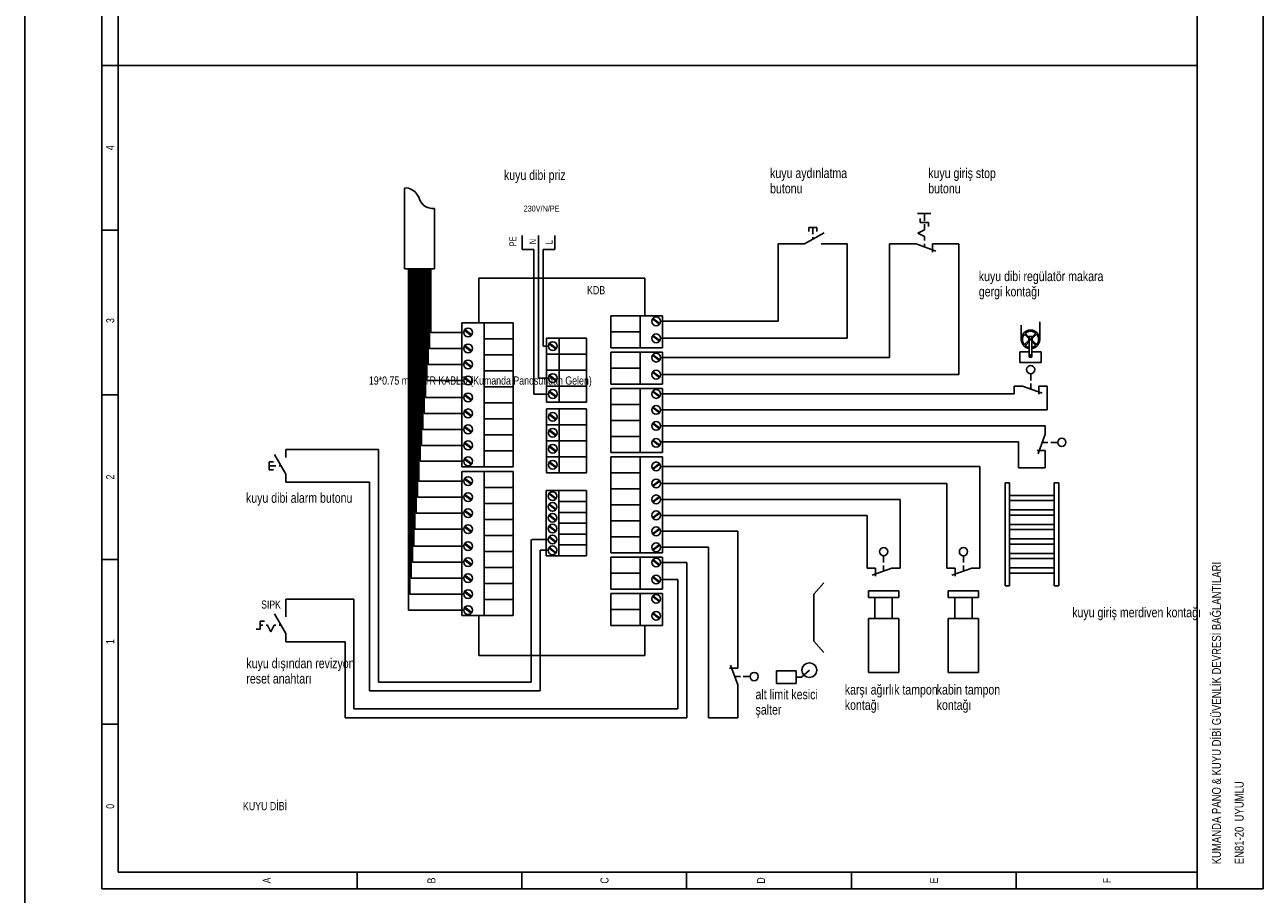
# Model space of a CAD drawing. Header units: centimetres. Extents: x 0 to 12476, y -30 to 2970.
# Tile 22 of 26: x 10361 to 11072, y 1971 to 2471. Entities that reach past the tile are written whole.
import ezdxf
from ezdxf.enums import TextEntityAlignment as Align

# ---------------------------------------------------------------- set-up
doc = ezdxf.new("R2010")
doc.units = ezdxf.units.CM
for name, color, linetype in [('ASN-CERCEVE', 7, 'Continuous'), ('ASN-ELEKTRIK', 3, 'Continuous'), ('ASN-ELEKTRIK-YAZI', 4, 'Continuous')]:
    doc.layers.add(name, color=color, linetype=linetype)

msp = doc.modelspace()

# ---------------------------------------------------------------- linework, layer by layer
at = {"layer": 'ASN-CERCEVE'}
msp.add_line((10360.8, 0), (10360.8, 2970), dxfattribs=at)
at = {"layer": 'ASN-ELEKTRIK'}
for p, q in [((10404.96, 1974.44), (10404.96, 2920.2)), ((10414.42, 1983.9), (10414.42, 2920.2)), ((11033.88, 1974.44), (11033.88, 2920.2)), ((11071.71, 2920.2), (11071.71, 1974.44)), ((10414.42, 2447.32), (10404.96, 2447.32)), ((11033.88, 2447.32), (10414.42, 2447.32)), ((10578.81, 2330.37), (10578.81, 2376.8)), ((10596.09, 2330.37), (10596.09, 2365.14)), ((10873.34, 2362.18), (10880.91, 2362.18)), ((10877.21, 2362.16), (10877.21, 2358)), ((10810.79, 2354.22), (10810.79, 2351.86)), ((10815.52, 2354.22), (10810.79, 2354.22)), ((10813.15, 2354.22), (10813.15, 2350.44)), ((10815.52, 2354.22), (10815.52, 2351.86)), ((10874.84, 2359.42), (10874.84, 2357.06)), ((10879.57, 2357.06), (10874.84, 2357.06)), ((10877.21, 2356.11), (10877.21, 2352.8)), ((10879.57, 2357.06), (10879.57, 2354.69)), ((10414.42, 2352.75), (10404.96, 2352.75)), ((10646.23, 2349.68), (10646.23, 2341.64)), ((10655.69, 2349.68), (10655.69, 2341.64)), ((10665.15, 2349.68), (10665.15, 2341.64)), ((10808.42, 2344.76), (10819.61, 2351.22)), ((10813.15, 2348.55), (10813.15, 2347.49)), ((10873.42, 2350.91), (10877.21, 2352.8)), ((10877.21, 2349.02), (10873.42, 2350.91)), ((10877.21, 2349.02), (10877.21, 2346.65)), ((10652.94, 2341.64), (10646.23, 2341.64)), ((10652.94, 2258.55), (10652.94, 2341.64)), ((10655.69, 2267.73), (10655.69, 2341.64)), ((10658.44, 2286.1), (10658.44, 2341.64)), ((10658.44, 2341.64), (10665.15, 2341.64)), ((10793.19, 2300.31), (10793.19, 2344.76)), ((10803.69, 2344.76), (10793.19, 2344.76)), ((10808.42, 2344.76), (10803.69, 2344.76)), ((10817.88, 2344.76), (10822.61, 2344.76)), ((10832.87, 2344.76), (10822.37, 2344.76)), ((10832.87, 2344.76), (10832.87, 2290.54)), ((10857.25, 2279.45), (10857.25, 2344.76)), ((10867.75, 2344.76), (10857.25, 2344.76)), ((10872.48, 2344.76), (10867.75, 2344.76)), ((10872.48, 2344.76), (10883.83, 2340.63)), ((10877.21, 2344.76), (10877.21, 2343.06)), ((10881.93, 2344.76), (10886.66, 2344.76)), ((10881.93, 2344.76), (10881.93, 2340.03)), ((10896.93, 2344.76), (10886.43, 2344.76)), ((10896.93, 2344.76), (10896.93, 2269.68)), ((10578.81, 2330.37), (10596.09, 2330.37)), ((10581.02, 2134.47), (10581.02, 2330.37)), ((10581.78, 2143.65), (10581.78, 2330.37)), ((10582.53, 2152.83), (10582.53, 2330.37)), ((10583.29, 2162.01), (10583.29, 2330.37)), ((10584.05, 2171.19), (10584.05, 2330.37)), ((10584.8, 2180.96), (10584.8, 2330.37)), ((10585.56, 2190.14), (10585.56, 2330.37)), ((10586.32, 2199.32), (10586.32, 2330.37)), ((10587.07, 2208.5), (10587.07, 2330.37)), ((10587.83, 2219.9), (10587.83, 2330.37)), ((10588.59, 2229.08), (10588.59, 2330.37)), ((10589.34, 2238.26), (10589.34, 2330.37)), ((10590.1, 2247.44), (10590.1, 2330.37)), ((10590.85, 2256.62), (10590.85, 2330.37)), ((10591.61, 2266.39), (10591.61, 2330.37)), ((10592.37, 2275.57), (10592.37, 2330.37)), ((10593.12, 2284.75), (10593.12, 2330.37)), ((10593.88, 2293.93), (10593.88, 2330.37)), ((10716.73, 2325.07), (10621.41, 2325.07)), ((10621.41, 2325.07), (10621.41, 2299.41)), ((10716.73, 2303.43), (10716.73, 2325.07)), ((10726.83, 2303.43), (10697.31, 2303.43)), ((10726.83, 2303.43), (10697.31, 2303.43)), ((10697.31, 2303.43), (10697.31, 2285.07)), ((10714.03, 2303.43), (10714.03, 2285.07)), ((10726.83, 2285.07), (10726.83, 2303.43)), ((10611.67, 2299.41), (10611.67, 2216.78)), ((10611.67, 2299.41), (10641.19, 2299.41)), ((10624.46, 2216.78), (10624.46, 2299.41)), ((10641.19, 2299.41), (10641.19, 2216.78)), ((10721.11, 2301.69), (10725.15, 2298.7)), ((10721.11, 2301.69), (10725.15, 2298.7)), ((10721.36, 2302), (10725.37, 2299.03)), ((10721.36, 2302), (10725.37, 2299.03)), ((10725.73, 2300.31), (10793.19, 2300.31)), ((10932.82, 2289.93), (10932.82, 2298.09)), ((10943.41, 2289.93), (10943.41, 2300.08)), ((10612.77, 2293.93), (10593.88, 2293.93)), ((10617.14, 2292.24), (10613.12, 2295.22)), ((10617.14, 2292.24), (10613.12, 2295.22)), ((10617.38, 2292.56), (10613.35, 2295.54)), ((10617.38, 2292.56), (10613.35, 2295.54)), ((10624.46, 2290.23), (10641.19, 2290.23)), ((10624.46, 2290.23), (10641.19, 2290.23)), ((10660.25, 2290.69), (10660.25, 2281.5)), ((10660.25, 2290.69), (10683.33, 2290.69)), ((10667.47, 2290.69), (10667.47, 2281.5)), ((10683.33, 2290.69), (10683.33, 2281.5)), ((10714.03, 2294.25), (10697.31, 2294.25)), ((10721.11, 2291.92), (10725.15, 2288.93)), ((10721.11, 2291.92), (10725.15, 2288.93)), ((10721.36, 2292.23), (10725.37, 2289.26)), ((10721.36, 2292.23), (10725.37, 2289.26)), ((10725.73, 2290.54), (10832.87, 2290.54)), ((10937.13, 2290.41), (10935.03, 2292.47)), ((10937.13, 2289.43), (10935.07, 2287.33)), ((10937.42, 2291.11), (10935.52, 2292.98)), ((10937.42, 2291.64), (10937.42, 2279.71)), ((10937.42, 2291.64), (10938.81, 2291.64)), ((10938.81, 2291.14), (10940.66, 2293.02)), ((10938.81, 2291.64), (10938.81, 2279.71)), ((10939.1, 2290.42), (10941.17, 2292.52)), ((10939.11, 2289.45), (10941.21, 2287.38)), ((10612.77, 2284.75), (10593.12, 2284.75)), ((10617.14, 2283.06), (10613.12, 2286.04)), ((10617.14, 2283.06), (10613.12, 2286.04)), ((10617.38, 2283.38), (10613.35, 2286.36)), ((10617.38, 2283.38), (10613.35, 2286.36)), ((10661.35, 2286.1), (10658.44, 2286.1)), ((10665.72, 2284.41), (10661.7, 2287.38)), ((10665.72, 2284.41), (10661.7, 2287.38)), ((10665.96, 2284.72), (10661.93, 2287.71)), ((10665.96, 2284.72), (10661.93, 2287.71)), ((10726.83, 2285.07), (10697.31, 2285.07)), ((10726.83, 2282.57), (10697.31, 2282.57)), ((10726.83, 2282.57), (10697.31, 2282.57)), ((10697.31, 2282.57), (10697.31, 2264.21)), ((10714.03, 2282.57), (10714.03, 2264.21)), ((10726.83, 2264.21), (10726.83, 2282.57)), ((10932.02, 2282.81), (10937.42, 2282.81)), ((10932.02, 2276.69), (10932.02, 2282.81)), ((10937.42, 2288.72), (10935.57, 2286.84)), ((10938.81, 2288.75), (10940.71, 2286.88)), ((10938.81, 2282.81), (10944.22, 2282.81)), ((10944.22, 2282.81), (10944.22, 2276.69)), ((10612.77, 2275.57), (10592.37, 2275.57)), ((10617.14, 2273.88), (10613.12, 2276.86)), ((10617.14, 2273.88), (10613.12, 2276.86)), ((10617.38, 2274.2), (10613.35, 2277.18)), ((10617.38, 2274.2), (10613.35, 2277.18)), ((10624.46, 2281.05), (10641.19, 2281.05)), ((10624.46, 2281.05), (10641.19, 2281.05)), ((10660.25, 2281.5), (10660.25, 2272.32)), ((10660.25, 2281.5), (10683.33, 2281.5)), ((10660.25, 2281.5), (10683.33, 2281.5)), ((10660.25, 2281.5), (10683.33, 2281.5)), ((10667.47, 2281.5), (10667.47, 2272.32)), ((10683.33, 2281.5), (10683.33, 2272.32)), ((10721.11, 2280.83), (10725.15, 2277.84)), ((10721.11, 2280.83), (10725.15, 2277.84)), ((10721.36, 2281.14), (10725.37, 2278.16)), ((10721.36, 2281.14), (10725.37, 2278.16)), ((10725.73, 2279.45), (10857.25, 2279.45)), ((10944.22, 2276.69), (10932.02, 2276.69)), ((10937.42, 2279.71), (10938.81, 2279.71)), ((10617.38, 2265.01), (10613.35, 2268)), ((10617.38, 2265.01), (10613.35, 2268)), ((10624.46, 2271.86), (10641.19, 2271.86)), ((10624.46, 2271.86), (10641.19, 2271.86)), ((10660.25, 2272.32), (10660.25, 2263.14)), ((10660.25, 2272.32), (10683.33, 2272.32)), ((10660.25, 2272.32), (10683.33, 2272.32)), ((10660.25, 2272.32), (10683.33, 2272.32)), ((10665.72, 2266.05), (10661.7, 2269.02)), ((10665.72, 2266.05), (10661.7, 2269.02)), ((10665.96, 2266.36), (10661.93, 2269.34)), ((10665.96, 2266.36), (10661.93, 2269.34)), ((10667.47, 2272.32), (10667.47, 2263.14)), ((10683.33, 2272.32), (10683.33, 2263.14)), ((10714.03, 2273.39), (10697.31, 2273.39)), ((10721.11, 2271.06), (10725.15, 2268.07)), ((10721.11, 2271.06), (10725.15, 2268.07)), ((10721.36, 2271.37), (10725.37, 2268.39)), ((10721.36, 2271.37), (10725.37, 2268.39)), ((10725.73, 2269.68), (10896.93, 2269.68)), ((10938.24, 2270.23), (10938.24, 2266.34)), ((10612.77, 2266.39), (10591.61, 2266.39)), ((10617.14, 2264.7), (10613.12, 2267.68)), ((10617.14, 2264.7), (10613.12, 2267.68)), ((10624.46, 2262.68), (10641.19, 2262.68)), ((10661.35, 2267.73), (10655.69, 2267.73)), ((10660.25, 2263.14), (10660.25, 2253.96)), ((10660.25, 2263.14), (10683.33, 2263.14)), ((10660.25, 2263.14), (10683.33, 2263.14)), ((10660.25, 2263.14), (10683.33, 2263.14)), ((10667.47, 2263.14), (10667.47, 2253.96)), ((10683.33, 2263.14), (10683.33, 2253.96)), ((10726.83, 2264.21), (10697.31, 2264.21)), ((10714.03, 2261.7), (10697.31, 2261.7)), ((10726.83, 2261.7), (10697.31, 2261.7)), ((10697.31, 2261.7), (10697.31, 2224.98)), ((10714.03, 2261.7), (10714.03, 2224.98)), ((10726.83, 2224.98), (10726.83, 2261.7)), ((10933.52, 2263.14), (10928.79, 2263.14)), ((10928.79, 2263.14), (10928.79, 2258.58)), ((10933.52, 2263.14), (10944.87, 2259.01)), ((10938.24, 2264.65), (10938.24, 2261.41)), ((10942.97, 2263.14), (10947.7, 2263.14)), ((10942.97, 2263.14), (10942.97, 2258.41)), ((10947.7, 2263.14), (10947.7, 2249.4)), ((10414.42, 2258.17), (10404.96, 2258.17)), ((10612.77, 2256.62), (10590.85, 2256.62)), ((10617.14, 2254.93), (10613.12, 2257.91)), ((10617.14, 2254.93), (10613.12, 2257.91)), ((10617.38, 2255.24), (10613.35, 2258.23)), ((10617.38, 2255.24), (10613.35, 2258.23)), ((10657.39, 2258.55), (10652.94, 2258.55)), ((10661.35, 2258.55), (10657.39, 2258.55)), ((10660.25, 2253.96), (10683.33, 2253.96)), ((10660.25, 2253.96), (10683.33, 2253.96)), ((10665.72, 2256.86), (10661.7, 2259.84)), ((10665.72, 2256.86), (10661.7, 2259.84)), ((10665.96, 2257.18), (10661.93, 2260.16)), ((10665.96, 2257.18), (10661.93, 2260.16)), ((10721.11, 2259.96), (10725.15, 2256.97)), ((10721.11, 2259.96), (10725.15, 2256.97)), ((10721.36, 2260.27), (10725.37, 2257.3)), ((10721.36, 2260.27), (10725.37, 2257.3)), ((10725.73, 2258.58), (10928.79, 2258.58)), ((10612.77, 2247.44), (10590.1, 2247.44)), ((10617.14, 2245.75), (10613.12, 2248.73)), ((10617.14, 2245.75), (10613.12, 2248.73)), ((10617.38, 2246.06), (10613.35, 2249.05)), ((10617.38, 2246.06), (10613.35, 2249.05)), ((10624.46, 2253.5), (10641.19, 2253.5)), ((10624.46, 2253.5), (10641.19, 2253.5)), ((10660.25, 2250.08), (10660.25, 2240.9)), ((10660.25, 2250.08), (10683.33, 2250.08)), ((10665.72, 2243.8), (10661.7, 2246.78)), ((10665.72, 2243.8), (10661.7, 2246.78)), ((10665.96, 2244.12), (10661.93, 2247.1)), ((10665.96, 2244.12), (10661.93, 2247.1)), ((10667.47, 2250.08), (10667.47, 2240.9)), ((10683.33, 2250.08), (10683.33, 2240.9)), ((10714.03, 2252.52), (10697.31, 2252.52)), ((10714.03, 2252.52), (10697.31, 2252.52)), ((10721.11, 2250.78), (10725.15, 2247.79)), ((10721.11, 2250.78), (10725.15, 2247.79)), ((10721.36, 2251.09), (10725.37, 2248.12)), ((10721.36, 2251.09), (10725.37, 2248.12)), ((10725.73, 2249.4), (10947.7, 2249.4)), ((10617.14, 2236.57), (10613.12, 2239.55)), ((10617.14, 2236.57), (10613.12, 2239.55)), ((10617.38, 2236.88), (10613.35, 2239.87)), ((10617.38, 2236.88), (10613.35, 2239.87)), ((10624.46, 2244.32), (10641.19, 2244.32)), ((10624.46, 2244.32), (10641.19, 2244.32)), ((10660.25, 2240.9), (10660.25, 2231.72)), ((10660.25, 2240.9), (10683.33, 2240.9)), ((10660.25, 2240.9), (10683.33, 2240.9)), ((10660.25, 2240.9), (10683.33, 2240.9)), ((10667.47, 2240.9), (10667.47, 2231.72)), ((10683.33, 2240.9), (10683.33, 2231.72)), ((10714.03, 2243.34), (10697.31, 2243.34)), ((10714.03, 2243.34), (10697.31, 2243.34)), ((10721.11, 2241.6), (10725.15, 2238.61)), ((10721.11, 2241.6), (10725.15, 2238.61)), ((10721.36, 2241.91), (10725.37, 2238.94)), ((10721.36, 2241.91), (10725.37, 2238.94)), ((10725.73, 2240.22), (10946.63, 2240.22)), ((10946.63, 2235.49), (10946.63, 2240.22)), ((10612.77, 2238.26), (10589.34, 2238.26)), ((10624.46, 2235.14), (10641.19, 2235.14)), ((10624.46, 2235.14), (10641.19, 2235.14)), ((10665.72, 2234.62), (10661.7, 2237.6)), ((10665.72, 2234.62), (10661.7, 2237.6)), ((10665.96, 2234.94), (10661.93, 2237.92)), ((10665.96, 2234.94), (10661.93, 2237.92)), ((10714.03, 2234.16), (10697.31, 2234.16)), ((10946.63, 2235.49), (10942.5, 2224.15)), ((10510.64, 2226.78), (10563.85, 2226.78)), ((10510.64, 2222.06), (10510.64, 2226.78)), ((10563.85, 2093.12), (10563.85, 2226.78)), ((10612.77, 2229.08), (10588.59, 2229.08)), ((10617.14, 2227.39), (10613.12, 2230.37)), ((10617.14, 2227.39), (10613.12, 2230.37)), ((10617.38, 2227.7), (10613.35, 2230.69)), ((10617.38, 2227.7), (10613.35, 2230.69)), ((10624.46, 2225.96), (10641.19, 2225.96)), ((10624.46, 2225.96), (10641.19, 2225.96)), ((10660.25, 2231.72), (10660.25, 2222.54)), ((10660.25, 2231.72), (10683.33, 2231.72)), ((10660.25, 2231.72), (10683.33, 2231.72)), ((10660.25, 2231.72), (10683.33, 2231.72)), ((10665.72, 2225.44), (10661.7, 2228.42)), ((10665.72, 2225.44), (10661.7, 2228.42)), ((10665.96, 2225.76), (10661.93, 2228.74)), ((10665.96, 2225.76), (10661.93, 2228.74)), ((10667.47, 2231.72), (10667.47, 2222.54)), ((10683.33, 2231.72), (10683.33, 2222.54)), ((10721.11, 2231.83), (10725.15, 2228.84)), ((10721.11, 2231.83), (10725.15, 2228.84)), ((10721.36, 2232.14), (10725.37, 2229.17)), ((10721.36, 2232.14), (10725.37, 2229.17)), ((10725.73, 2231.04), (10931.25, 2231.04)), ((10931.25, 2216.23), (10931.25, 2231.04)), ((10946.63, 2226.04), (10941.91, 2226.04)), ((10948.15, 2230.77), (10944.91, 2230.77)), ((10946.63, 2226.04), (10946.63, 2221.31)), ((10953.72, 2230.77), (10949.83, 2230.77)), ((10501.18, 2219.69), (10503.54, 2219.69)), ((10501.18, 2219.69), (10501.18, 2214.96)), ((10510.64, 2212.6), (10504.18, 2223.79)), ((10612.77, 2219.9), (10587.83, 2219.9)), ((10617.14, 2218.21), (10613.12, 2221.19)), ((10617.14, 2218.21), (10613.12, 2221.19)), ((10617.38, 2218.52), (10613.35, 2221.51)), ((10617.38, 2218.52), (10613.35, 2221.51)), ((10660.25, 2222.54), (10660.25, 2213.36)), ((10660.25, 2222.54), (10683.33, 2222.54)), ((10660.25, 2222.54), (10683.33, 2222.54)), ((10660.25, 2222.54), (10683.33, 2222.54)), ((10665.72, 2216.26), (10661.7, 2219.24)), ((10665.72, 2216.26), (10661.7, 2219.24)), ((10665.96, 2216.57), (10661.93, 2219.56)), ((10665.96, 2216.57), (10661.93, 2219.56)), ((10667.47, 2222.54), (10667.47, 2213.36)), ((10683.33, 2222.54), (10683.33, 2213.36)), ((10726.83, 2224.98), (10697.31, 2224.98)), ((10726.83, 2222.48), (10697.31, 2222.48)), ((10697.31, 2222.48), (10697.31, 2167.39)), ((10714.03, 2167.39), (10714.03, 2222.48)), ((10721.11, 2215.63), (10725.15, 2218.61)), ((10721.11, 2215.63), (10725.15, 2218.61)), ((10721.36, 2215.31), (10725.37, 2218.29)), ((10721.36, 2215.31), (10725.37, 2218.29)), ((10726.83, 2222.48), (10726.83, 2167.39)), ((10946.63, 2221.31), (10946.63, 2216.23)), ((10501.18, 2217.33), (10504.96, 2217.33)), ((10501.18, 2214.96), (10503.54, 2214.96)), ((10506.85, 2217.33), (10507.91, 2217.33)), ((10510.64, 2212.6), (10510.64, 2207.87)), ((10611.67, 2216.78), (10641.19, 2216.78)), ((10611.67, 2216.78), (10641.19, 2216.78)), ((10611.67, 2213.98), (10611.67, 2131.35)), ((10611.67, 2213.98), (10641.19, 2213.98)), ((10624.46, 2131.35), (10624.46, 2213.98)), ((10641.19, 2213.98), (10641.19, 2131.35)), ((10660.25, 2213.36), (10683.33, 2213.36)), ((10660.25, 2213.36), (10683.33, 2213.36)), ((10714.03, 2213.29), (10697.31, 2213.29)), ((10725.73, 2217), (10909.09, 2217)), ((10909.09, 2158.59), (10909.09, 2217)), ((10946.63, 2216.23), (10931.25, 2216.23)), ((10558.76, 2207.87), (10510.64, 2207.87)), ((10558.76, 2088.02), (10558.76, 2207.87)), ((10612.77, 2208.5), (10587.07, 2208.5)), ((10617.14, 2206.82), (10613.12, 2209.79)), ((10617.14, 2206.82), (10613.12, 2209.79)), ((10617.38, 2207.13), (10613.35, 2210.11)), ((10617.38, 2207.13), (10613.35, 2210.11)), ((10624.46, 2204.8), (10641.19, 2204.8)), ((10624.46, 2204.8), (10641.19, 2204.8)), ((10714.03, 2204.11), (10697.31, 2204.11)), ((10714.03, 2204.11), (10697.31, 2204.11)), ((10721.11, 2205.86), (10725.15, 2208.84)), ((10721.11, 2205.86), (10725.15, 2208.84)), ((10721.36, 2205.54), (10725.37, 2208.52)), ((10721.36, 2205.54), (10725.37, 2208.52)), ((10725.73, 2207.23), (10890.17, 2207.23)), ((10890.17, 2158.59), (10890.17, 2207.23)), ((10923.58, 2148.42), (10923.58, 2207.61)), ((10926.16, 2207.61), (10923.58, 2207.61)), ((10926.16, 2148.42), (10926.16, 2207.61)), ((10951.72, 2148.42), (10951.72, 2207.61)), ((10954.3, 2207.61), (10951.72, 2207.61)), ((10954.3, 2148.42), (10954.3, 2207.61)), ((10612.77, 2199.32), (10586.32, 2199.32)), ((10617.14, 2197.63), (10613.12, 2200.61)), ((10617.14, 2197.63), (10613.12, 2200.61)), ((10617.38, 2197.95), (10613.35, 2200.93)), ((10617.38, 2197.95), (10613.35, 2200.93)), ((10660.09, 2203.07), (10683.33, 2203.07)), ((10660.09, 2196.84), (10660.09, 2203.07)), ((10660.09, 2190.6), (10660.09, 2196.84)), ((10665.57, 2198.26), (10661.55, 2201.24)), ((10665.57, 2198.26), (10661.55, 2201.24)), ((10665.81, 2198.58), (10661.78, 2201.56)), ((10665.81, 2198.58), (10661.78, 2201.56)), ((10667.32, 2196.84), (10667.32, 2203.07)), ((10667.32, 2196.84), (10683.33, 2196.84)), ((10667.32, 2190.6), (10667.32, 2196.84)), ((10667.32, 2196.84), (10683.33, 2196.84)), ((10667.32, 2196.84), (10683.33, 2196.84)), ((10683.33, 2203.07), (10683.33, 2196.84)), ((10683.33, 2196.84), (10683.33, 2190.6)), ((10721.11, 2196.67), (10725.15, 2199.66)), ((10721.11, 2196.67), (10725.15, 2199.66)), ((10721.36, 2196.36), (10725.37, 2199.34)), ((10721.36, 2196.36), (10725.37, 2199.34)), ((10725.73, 2198.05), (10863.26, 2198.05)), ((10863.26, 2158.59), (10863.26, 2198.05)), ((10926.16, 2200.35), (10951.72, 2200.35)), ((10926.16, 2200.35), (10926.16, 2197.34)), ((10951.72, 2197.34), (10926.16, 2197.34)), ((10951.72, 2200.35), (10951.72, 2197.34)), ((10612.77, 2190.14), (10585.56, 2190.14)), ((10617.14, 2188.45), (10613.12, 2191.43)), ((10617.14, 2188.45), (10613.12, 2191.43)), ((10617.38, 2188.77), (10613.35, 2191.75)), ((10617.38, 2188.77), (10613.35, 2191.75)), ((10624.46, 2195.62), (10641.19, 2195.62)), ((10624.46, 2195.62), (10641.19, 2195.62)), ((10660.09, 2184.37), (10660.09, 2190.6)), ((10665.57, 2192.03), (10661.55, 2195.01)), ((10665.57, 2192.03), (10661.55, 2195.01)), ((10665.81, 2192.34), (10661.78, 2195.33)), ((10665.81, 2192.34), (10661.78, 2195.33)), ((10667.32, 2190.6), (10683.33, 2190.6)), ((10667.32, 2184.37), (10667.32, 2190.6)), ((10667.32, 2190.6), (10683.33, 2190.6)), ((10667.32, 2190.6), (10683.33, 2190.6)), ((10683.33, 2190.6), (10683.33, 2184.37)), ((10714.03, 2194.93), (10697.31, 2194.93)), ((10714.03, 2194.93), (10697.31, 2194.93)), ((10721.11, 2187.49), (10725.15, 2190.48)), ((10721.11, 2187.49), (10725.15, 2190.48)), ((10721.36, 2187.18), (10725.37, 2190.16)), ((10721.36, 2187.18), (10725.37, 2190.16)), ((10926.16, 2192.02), (10951.72, 2192.02)), ((10926.16, 2192.02), (10926.16, 2189.01)), ((10951.72, 2192.02), (10951.72, 2189.01)), ((10617.38, 2179.59), (10613.35, 2182.57)), ((10617.38, 2179.59), (10613.35, 2182.57)), ((10624.46, 2186.44), (10641.19, 2186.44)), ((10624.46, 2186.44), (10641.19, 2186.44)), ((10660.09, 2178.13), (10660.09, 2184.37)), ((10665.57, 2185.8), (10661.55, 2188.77)), ((10665.57, 2185.8), (10661.55, 2188.77)), ((10665.57, 2179.56), (10661.55, 2182.54)), ((10665.57, 2179.56), (10661.55, 2182.54)), ((10665.81, 2186.11), (10661.78, 2189.09)), ((10665.81, 2186.11), (10661.78, 2189.09)), ((10665.81, 2179.87), (10661.78, 2182.86)), ((10665.81, 2179.87), (10661.78, 2182.86)), ((10667.32, 2184.37), (10683.33, 2184.37)), ((10667.32, 2178.13), (10667.32, 2184.37)), ((10667.32, 2184.37), (10683.33, 2184.37)), ((10667.32, 2184.37), (10683.33, 2184.37)), ((10683.33, 2184.37), (10683.33, 2178.13)), ((10714.03, 2185.75), (10697.31, 2185.75)), ((10714.03, 2185.75), (10697.31, 2185.75)), ((10725.73, 2188.87), (10844.34, 2188.87)), ((10844.34, 2158.59), (10844.34, 2188.87)), ((10951.72, 2189.01), (10926.16, 2189.01)), ((10926.16, 2183.69), (10951.72, 2183.69)), ((10926.16, 2183.69), (10926.16, 2180.68)), ((10951.72, 2183.69), (10951.72, 2180.68)), ((10612.77, 2180.96), (10584.8, 2180.96)), ((10617.14, 2179.27), (10613.12, 2182.25)), ((10617.14, 2179.27), (10613.12, 2182.25)), ((10624.46, 2177.25), (10641.19, 2177.25)), ((10660.09, 2171.9), (10660.09, 2178.13)), ((10665.57, 2173.33), (10661.55, 2176.3)), ((10665.57, 2173.33), (10661.55, 2176.3)), ((10665.81, 2173.64), (10661.78, 2176.63)), ((10665.81, 2173.64), (10661.78, 2176.63)), ((10667.32, 2178.13), (10683.33, 2178.13)), ((10667.32, 2171.9), (10667.32, 2178.13)), ((10667.32, 2178.13), (10683.33, 2178.13)), ((10667.32, 2178.13), (10683.33, 2178.13)), ((10683.33, 2178.13), (10683.33, 2171.9)), ((10714.03, 2176.57), (10697.31, 2176.57)), ((10714.03, 2176.57), (10697.31, 2176.57)), ((10721.11, 2178.31), (10725.15, 2181.3)), ((10721.11, 2178.31), (10725.15, 2181.3)), ((10721.36, 2178), (10725.37, 2180.98)), ((10721.36, 2178), (10725.37, 2180.98)), ((10725.73, 2179.69), (10770.05, 2179.69)), ((10770.05, 2105.74), (10770.05, 2179.69)), ((10951.72, 2180.68), (10926.16, 2180.68)), ((10612.77, 2171.19), (10584.05, 2171.19)), ((10617.14, 2169.5), (10613.12, 2172.48)), ((10617.14, 2169.5), (10613.12, 2172.48)), ((10617.38, 2169.82), (10613.35, 2172.8)), ((10617.38, 2169.82), (10613.35, 2172.8)), ((10651.53, 2175.02), (10651.53, 2093.12)), ((10661.19, 2175.02), (10651.85, 2175.02)), ((10661.19, 2168.78), (10656.63, 2168.78)), ((10656.63, 2168.78), (10656.63, 2088.02)), ((10660.09, 2165.66), (10660.09, 2171.9)), ((10665.57, 2167.09), (10661.55, 2170.07)), ((10665.57, 2167.09), (10661.55, 2170.07)), ((10665.81, 2167.41), (10661.78, 2170.39)), ((10665.81, 2167.41), (10661.78, 2170.39)), ((10667.32, 2171.9), (10683.33, 2171.9)), ((10667.32, 2165.66), (10667.32, 2171.9)), ((10667.32, 2171.9), (10683.33, 2171.9)), ((10667.32, 2171.9), (10683.33, 2171.9)), ((10683.33, 2171.9), (10683.33, 2165.66)), ((10721.11, 2169.13), (10725.15, 2172.12)), ((10721.11, 2169.13), (10725.15, 2172.12)), ((10721.36, 2168.82), (10725.37, 2171.8)), ((10721.36, 2168.82), (10725.37, 2171.8)), ((10725.73, 2170.51), (10753.23, 2170.51)), ((10753.23, 2170.51), (10753.23, 2072.65)), ((10926.16, 2175.36), (10951.72, 2175.36)), ((10926.16, 2175.36), (10926.16, 2172.34)), ((10951.72, 2172.34), (10926.16, 2172.34)), ((10951.72, 2175.36), (10951.72, 2172.34)), ((10414.42, 2163.6), (10404.96, 2163.6)), ((10612.77, 2162.01), (10583.29, 2162.01)), ((10617.14, 2160.32), (10613.12, 2163.3)), ((10617.14, 2160.32), (10613.12, 2163.3)), ((10617.38, 2160.63), (10613.35, 2163.62)), ((10617.38, 2160.63), (10613.35, 2163.62)), ((10624.46, 2168.07), (10641.19, 2168.07)), ((10624.46, 2168.07), (10641.19, 2168.07)), ((10660.09, 2165.66), (10683.33, 2165.66)), ((10660.09, 2165.66), (10683.33, 2165.66)), ((10726.83, 2167.39), (10697.31, 2167.39)), ((10726.83, 2167.39), (10697.31, 2167.39)), ((10726.83, 2164.89), (10697.31, 2164.89)), ((10726.83, 2164.89), (10697.31, 2164.89)), ((10697.31, 2164.89), (10697.31, 2146.53)), ((10714.03, 2164.89), (10714.03, 2146.53)), ((10721.11, 2163.15), (10725.15, 2160.16)), ((10721.11, 2163.15), (10725.15, 2160.16)), ((10721.36, 2163.46), (10725.37, 2160.48)), ((10721.36, 2163.46), (10725.37, 2160.48)), ((10725.73, 2161.77), (10740.85, 2161.77)), ((10726.83, 2146.53), (10726.83, 2164.89)), ((10740.85, 2161.77), (10740.85, 2072.65)), ((10853.8, 2165.68), (10853.8, 2161.79)), ((10899.63, 2165.68), (10899.63, 2161.79)), ((10926.16, 2167.03), (10951.72, 2167.03)), ((10926.16, 2167.03), (10926.16, 2164.01)), ((10951.72, 2164.01), (10926.16, 2164.01)), ((10951.72, 2167.03), (10951.72, 2164.01)), ((10617.14, 2151.14), (10613.12, 2154.12)), ((10617.14, 2151.14), (10613.12, 2154.12)), ((10617.38, 2151.45), (10613.35, 2154.44)), ((10617.38, 2151.45), (10613.35, 2154.44)), ((10624.46, 2158.89), (10641.19, 2158.89)), ((10624.46, 2158.89), (10641.19, 2158.89)), ((10714.03, 2155.71), (10697.31, 2155.71)), ((10849.07, 2158.59), (10844.34, 2158.59)), ((10858.53, 2158.59), (10847.18, 2154.46)), ((10849.07, 2158.59), (10849.07, 2153.86)), ((10853.8, 2160.1), (10853.8, 2156.87)), ((10858.53, 2158.59), (10863.26, 2158.59)), ((10894.9, 2158.59), (10890.17, 2158.59)), ((10904.36, 2158.59), (10893.01, 2154.46)), ((10894.9, 2158.59), (10894.9, 2153.86)), ((10899.63, 2160.1), (10899.63, 2156.87)), ((10904.36, 2158.59), (10909.09, 2158.59)), ((10926.16, 2158.7), (10951.72, 2158.7)), ((10951.72, 2155.68), (10926.16, 2155.68)), ((10951.72, 2158.7), (10951.72, 2155.68)), ((10612.77, 2152.83), (10582.53, 2152.83)), ((10624.46, 2149.71), (10641.19, 2149.71)), ((10624.46, 2149.71), (10641.19, 2149.71)), ((10721.11, 2153.38), (10725.15, 2150.39)), ((10721.11, 2153.38), (10725.15, 2150.39)), ((10721.36, 2153.69), (10725.37, 2150.71)), ((10721.36, 2153.69), (10725.37, 2150.71)), ((10725.73, 2152), (10735.75, 2152)), ((10735.75, 2152), (10735.75, 2077.75)), ((10819.41, 2150.03), (10813.78, 2143.52)), ((10926.16, 2148.42), (10923.58, 2148.42)), ((10954.3, 2148.42), (10951.72, 2148.42)), ((10510.64, 2140.64), (10549.77, 2140.64)), ((10510.64, 2135.23), (10510.64, 2140.64)), ((10549.77, 2077.75), (10549.77, 2140.64)), ((10612.77, 2143.65), (10581.78, 2143.65)), ((10617.14, 2141.96), (10613.12, 2144.94)), ((10617.14, 2141.96), (10613.12, 2144.94)), ((10617.38, 2142.27), (10613.35, 2145.26)), ((10617.38, 2142.27), (10613.35, 2145.26)), ((10624.46, 2140.53), (10641.19, 2140.53)), ((10624.46, 2140.53), (10641.19, 2140.53)), ((10726.83, 2146.53), (10697.31, 2146.53)), ((10726.83, 2144.02), (10697.31, 2144.02)), ((10726.83, 2144.02), (10697.31, 2144.02)), ((10697.31, 2144.02), (10697.31, 2125.66)), ((10714.03, 2144.02), (10714.03, 2125.66)), ((10721.11, 2142.28), (10725.15, 2139.3)), ((10721.11, 2142.28), (10725.15, 2139.3)), ((10721.36, 2142.59), (10725.37, 2139.62)), ((10721.36, 2142.59), (10725.37, 2139.62)), ((10726.83, 2125.66), (10726.83, 2144.02)), ((10813.78, 2143.52), (10813.78, 2116.52)), ((10845.09, 2145.57), (10862.51, 2145.57)), ((10845.09, 2145.57), (10845.09, 2141.76)), ((10845.09, 2141.76), (10862.51, 2141.76)), ((10848.85, 2129.65), (10848.85, 2141.76)), ((10858.75, 2129.65), (10858.75, 2141.76)), ((10862.51, 2145.57), (10862.51, 2141.76)), ((10890.92, 2145.57), (10908.33, 2145.57)), ((10890.92, 2145.57), (10890.92, 2141.76)), ((10890.92, 2141.76), (10908.33, 2141.76)), ((10894.68, 2129.65), (10894.68, 2141.76)), ((10904.58, 2129.65), (10904.58, 2141.76)), ((10908.33, 2145.57), (10908.33, 2141.76)), ((10510.64, 2130.5), (10510.64, 2135.23)), ((10612.77, 2134.47), (10581.02, 2134.47)), ((10617.14, 2132.78), (10613.12, 2135.76)), ((10617.14, 2132.78), (10613.12, 2135.76)), ((10617.38, 2133.09), (10613.35, 2136.08)), ((10617.38, 2133.09), (10613.35, 2136.08)), ((10714.03, 2134.84), (10697.31, 2134.84)), ((10721.36, 2132.82), (10725.37, 2129.85)), ((10721.36, 2132.82), (10725.37, 2129.85)), ((10495.98, 2128.14), (10498.34, 2128.14)), ((10495.98, 2128.14), (10495.98, 2123.41)), ((10495.98, 2125.77), (10497.4, 2125.77)), ((10499.29, 2125.77), (10500.23, 2125.77)), ((10502.12, 2121.99), (10500.23, 2125.77)), ((10504.02, 2125.77), (10502.12, 2121.99)), ((10504.02, 2125.77), (10504.96, 2125.77)), ((10510.64, 2121.05), (10504.18, 2132.23)), ((10506.85, 2125.77), (10507.91, 2125.77)), ((10611.67, 2131.35), (10641.19, 2131.35)), ((10611.67, 2131.35), (10641.19, 2131.35)), ((10621.41, 2131.35), (10621.41, 2108.45)), ((10726.83, 2125.66), (10697.31, 2125.66)), ((10716.73, 2108.45), (10716.73, 2125.66)), ((10721.11, 2132.51), (10725.15, 2129.52)), ((10721.11, 2132.51), (10725.15, 2129.52)), ((10845.09, 2098.66), (10845.09, 2129.65)), ((10845.09, 2129.65), (10862.51, 2129.65)), ((10862.51, 2129.65), (10862.51, 2098.66)), ((10890.92, 2098.66), (10890.92, 2129.65)), ((10890.92, 2129.65), (10908.33, 2129.65)), ((10908.33, 2129.65), (10908.33, 2098.66)), ((10493.61, 2123.41), (10495.98, 2123.41)), ((10510.64, 2121.05), (10510.64, 2116.32)), ((10510.64, 2116.32), (10544.67, 2116.32)), ((10544.67, 2072.65), (10544.67, 2116.32)), ((10819.41, 2110.02), (10813.78, 2116.52)), ((10716.73, 2108.45), (10621.41, 2108.45)), ((10770.05, 2101.01), (10770.05, 2105.74)), ((10770.05, 2101.01), (10765.32, 2101.01)), ((10770.05, 2091.55), (10765.92, 2102.9)), ((10792.28, 2099.57), (10803.69, 2099.57)), ((10792.28, 2092.38), (10792.28, 2099.57)), ((10803.69, 2099.57), (10803.69, 2092.38)), ((10806.72, 2095.97), (10811.18, 2099.94)), ((10845.09, 2098.66), (10862.51, 2098.66)), ((10890.92, 2098.66), (10908.33, 2098.66)), ((10651.53, 2093.12), (10563.85, 2093.12)), ((10771.57, 2096.28), (10768.33, 2096.28)), ((10770.05, 2091.55), (10770.05, 2086.82)), ((10777.14, 2096.28), (10773.25, 2096.28)), ((10803.69, 2092.38), (10792.28, 2092.38)), ((10803.69, 2095.97), (10806.72, 2095.97)), ((10656.63, 2088.02), (10558.76, 2088.02)), ((10770.05, 2072.65), (10770.05, 2086.82)), ((10735.75, 2077.75), (10549.77, 2077.75)), ((10414.42, 2069.02), (10404.96, 2069.02)), ((10740.85, 2072.65), (10544.67, 2072.65)), ((10770.05, 2072.65), (10753.23, 2072.65)), ((10414.42, 1983.9), (11033.88, 1983.9)), ((10551.55, 1983.9), (10551.55, 1974.44)), ((10646.12, 1983.9), (10646.12, 1974.44)), ((10740.7, 1983.9), (10740.7, 1974.44)), ((10835.28, 1974.44), (10835.28, 1983.9)), ((10929.85, 1974.44), (10929.85, 1983.9)), ((11071.71, 1974.44), (10404.96, 1974.44))]:
    msp.add_line(p, q, dxfattribs=at)
for points in [[(10583.07, 2375.9), (10582.09, 2376.45), (10581.03, 2376.79), (10579.92, 2376.91), (10578.81, 2376.8)], [(10587.59, 2369.87), (10586.95, 2371.7), (10585.95, 2373.35), (10584.64, 2374.77), (10583.07, 2375.9)], [(10587.59, 2369.87), (10588.47, 2368.38), (10589.65, 2367.11), (10591.06, 2366.11), (10592.66, 2365.43), (10594.36, 2365.11), (10596.09, 2365.14)], [(10938.81, 2284.66), (10939.85, 2284.91), (10940.81, 2285.35), (10941.67, 2285.98), (10942.39, 2286.77), (10942.93, 2287.68), (10943.28, 2288.69), (10943.42, 2289.74), (10943.35, 2290.8), (10943.07, 2291.83), (10942.59, 2292.78), (10941.94, 2293.61), (10941.12, 2294.3), (10940.19, 2294.81), (10939.18, 2295.13), (10938.12, 2295.24), (10937.06, 2295.13), (10936.04, 2294.81), (10935.11, 2294.3), (10934.3, 2293.61), (10933.64, 2292.78), (10933.16, 2291.83), (10932.88, 2290.8), (10932.81, 2289.74), (10932.96, 2288.69), (10933.31, 2287.68), (10933.85, 2286.77), (10934.56, 2285.98), (10935.42, 2285.35), (10936.39, 2284.91), (10937.42, 2284.66)], [(10934.18, 2292.43), (10933.71, 2291.47), (10933.47, 2290.43), (10933.48, 2289.36), (10933.73, 2288.32), (10934.21, 2287.37)], [(10935.03, 2292.47), (10934.93, 2292.55), (10934.83, 2292.6), (10934.71, 2292.63), (10934.59, 2292.64), (10934.47, 2292.62), (10934.36, 2292.58), (10934.26, 2292.51), (10934.18, 2292.43)], [(10935.56, 2293.83), (10935.48, 2293.74), (10935.41, 2293.64), (10935.37, 2293.53), (10935.35, 2293.41), (10935.36, 2293.29), (10935.39, 2293.18), (10935.45, 2293.07), (10935.52, 2292.98)], [(10940.62, 2293.87), (10939.66, 2294.33), (10938.62, 2294.57), (10937.55, 2294.56), (10936.51, 2294.31), (10935.56, 2293.83)], [(10937.16, 2290.31), (10937.11, 2290.12), (10937.09, 2289.92), (10937.11, 2289.72), (10937.17, 2289.53)], [(10937.16, 2290.31), (10937.16, 2290.33), (10937.15, 2290.36), (10937.14, 2290.39), (10937.13, 2290.41)], [(10937.13, 2289.43), (10937.15, 2289.45), (10937.16, 2289.48), (10937.17, 2289.51), (10937.17, 2289.53)], [(10937.16, 2289.54), (10937.16, 2289.54), (10937.16, 2289.54), (10937.16, 2289.54), (10937.16, 2289.54)], [(10939.1, 2290.42), (10939.08, 2290.4), (10939.07, 2290.37), (10939.07, 2290.35), (10939.07, 2290.32)], [(10939.07, 2289.55), (10939.13, 2289.74), (10939.15, 2289.93), (10939.13, 2290.13), (10939.07, 2290.32)], [(10939.07, 2289.55), (10939.07, 2289.52), (10939.08, 2289.49), (10939.09, 2289.47), (10939.11, 2289.45)], [(10940.66, 2293.02), (10940.74, 2293.11), (10940.79, 2293.22), (10940.82, 2293.33), (10940.83, 2293.45), (10940.81, 2293.57), (10940.77, 2293.68), (10940.7, 2293.78), (10940.62, 2293.87)], [(10942.02, 2292.48), (10941.93, 2292.57), (10941.83, 2292.63), (10941.72, 2292.67), (10941.6, 2292.69), (10941.48, 2292.68), (10941.37, 2292.65), (10941.26, 2292.6), (10941.17, 2292.52)], [(10942.06, 2287.43), (10942.52, 2288.39), (10942.76, 2289.43), (10942.75, 2290.49), (10942.5, 2291.53), (10942.02, 2292.48)], [(10934.21, 2287.37), (10934.3, 2287.29), (10934.4, 2287.22), (10934.51, 2287.18), (10934.63, 2287.16), (10934.75, 2287.17), (10934.87, 2287.2), (10934.97, 2287.26), (10935.07, 2287.33)], [(10935.57, 2286.84), (10935.5, 2286.74), (10935.44, 2286.64), (10935.41, 2286.52), (10935.41, 2286.4), (10935.42, 2286.28), (10935.47, 2286.17), (10935.53, 2286.07), (10935.62, 2285.99)], [(10935.62, 2285.99), (10936.04, 2285.75), (10936.48, 2285.55), (10936.95, 2285.41), (10937.42, 2285.31)], [(10938.81, 2285.31), (10939.3, 2285.41), (10939.78, 2285.57), (10940.24, 2285.77), (10940.68, 2286.02)], [(10940.68, 2286.02), (10940.76, 2286.11), (10940.82, 2286.21), (10940.86, 2286.32), (10940.88, 2286.44), (10940.87, 2286.56), (10940.84, 2286.68), (10940.79, 2286.78), (10940.71, 2286.88)], [(10941.21, 2287.38), (10941.3, 2287.3), (10941.41, 2287.25), (10941.52, 2287.22), (10941.64, 2287.21), (10941.76, 2287.23), (10941.87, 2287.28), (10941.97, 2287.34), (10942.06, 2287.43)]]:
    msp.add_lwpolyline(points, dxfattribs=at)
for centre, radius in [((10615.28, 2293.93), 2.51), ((10723.22, 2300.31), 2.51), ((10723.22, 2290.54), 2.51), ((10938.12, 2289.93), 0.244), ((10615.28, 2284.75), 2.51), ((10663.86, 2286.1), 2.51), ((10615.28, 2275.57), 2.51), ((10723.22, 2279.45), 2.51), ((10938.24, 2272.59), 2.36), ((10938.12, 2280.9), 0.279), ((10615.28, 2266.39), 2.51), ((10663.86, 2267.73), 2.51), ((10723.22, 2269.68), 2.51), ((10663.86, 2258.55), 2.51), ((10723.22, 2258.58), 2.51), ((10615.28, 2256.62), 2.51), ((10615.28, 2247.44), 2.51), ((10663.86, 2245.49), 2.51), ((10723.22, 2249.4), 2.51), ((10615.28, 2238.26), 2.51), ((10723.22, 2240.22), 2.51), ((10663.86, 2236.31), 2.51), ((10723.22, 2230.45), 2.51), ((10956.09, 2230.77), 2.36), ((10615.28, 2229.08), 2.51), ((10663.86, 2227.13), 2.51), ((10615.28, 2219.9), 2.51), ((10663.86, 2217.95), 2.51), ((10723.22, 2217), 2.51), ((10615.28, 2208.5), 2.51), ((10723.22, 2207.23), 2.51), ((10615.28, 2199.32), 2.51), ((10663.71, 2199.95), 2.51), ((10723.22, 2198.05), 2.51), ((10615.28, 2190.14), 2.51), ((10663.71, 2193.72), 2.51), ((10663.71, 2187.48), 2.51), ((10723.22, 2188.87), 2.51), ((10615.28, 2180.96), 2.51), ((10663.71, 2181.25), 2.51), ((10663.71, 2175.02), 2.51), ((10723.22, 2179.69), 2.51), ((10615.28, 2171.19), 2.51), ((10663.71, 2168.78), 2.51), ((10723.22, 2170.51), 2.51), ((10853.8, 2168.04), 2.36), ((10899.63, 2168.04), 2.36), ((10615.28, 2162.01), 2.51), ((10723.22, 2161.77), 2.51), ((10615.28, 2152.83), 2.51), ((10723.22, 2152), 2.51), ((10615.28, 2143.65), 2.51), ((10723.22, 2140.91), 2.51), ((10615.28, 2134.47), 2.51), ((10723.22, 2131.13), 2.51), ((10779.51, 2096.28), 2.36), ((10811.18, 2099.94), 4.23)]:
    msp.add_circle(centre, radius, dxfattribs=at)

# ---------------------------------------------------------------- texts
at = {"layer": 'ASN-ELEKTRIK-YAZI', "width": 0.8}
for s, p in [('4', (10412.15, 2400.03)), ('3', (10412.15, 2300.73)), ('2', (10412.15, 2210.88)), ('1', (10412.15, 2116.31)), ('0', (10412.15, 2021.73)), ('A', (10501.99, 1979.17)), ('B', (10596.57, 1979.17)), ('C', (10695.87, 1979.17)), ('D', (10785.72, 1979.17)), ('E', (10885.02, 1979.17)), ('F', (10984.33, 1979.17))]:
    msp.add_text(s, height=4.63, rotation=90, dxfattribs=at).set_placement(p, align=Align.CENTER)
for s, height, p in [('kuyu aydınlatma', 5.6745, (10788.65, 2388.26)), ('kuyu giriş stop', 5.6745, (10879.43, 2388.26)), ('kuyu dibi priz', 5.6745, (10635.87, 2387.15)), ('butonu', 5.675, (10788.65, 2379.46)), ('butonu', 5.675, (10879.43, 2379.46)), ('kuyu dibi regülatör makara', 5.6745, (10908.44, 2329.07)), ('KDB', 4.729, (10683.57, 2320.52)), ('gergi kontağı', 5.6745, (10908.44, 2320.27)), ('19*0.75 mm TTR KABLO (Kumanda Panosundan Gelen)', 4.7288, (10558.33, 2268.66)), ('kuyu dibi alarm butonu', 5.6745, (10487.79, 2201.77)), ('kuyu giriş merdiven kontağı', 5.6745, (10962.08, 2136)), ('kuyu dışından revizyon', 5.6745, (10488.02, 2106.76)), ('reset anahtarı', 5.6745, (10488.02, 2097.97)), ('karşı ağırlık tampon', 5.6745, (10831.52, 2091.63)), ('kabin tampon', 5.6745, (10884.27, 2091.63)), ('alt limit kesici', 5.6745, (10780.28, 2088.89)), ('kontağı', 5.675, (10831.52, 2082.83)), ('kontağı', 5.675, (10884.27, 2082.83)), ('şalter', 5.675, (10780.28, 2080.09)), ('KUYU DİBİ', 4.729, (10486.04, 2024.26))]:
    msp.add_text(s, height=height, dxfattribs=at).set_placement(p, align=Align.TOP_LEFT)
for s, height, p in [('230V/N/PE', 3.405, (10667.75, 2363.36)), ('SIPK', 4.634, (10507.8, 2135.33))]:
    msp.add_text(s, height=height, dxfattribs=at).set_placement(p, align=Align.RIGHT)
for s, height, p in [('PE', 3.972, (10642.96, 2343.37)), ('N', 3.97, (10654.31, 2344.56)), ('L', 3.97, (10663.77, 2344.56)), ('KUMANDA PANO & KUYU DİBİ GÜVENLİK DEVRESİ BAĞLANTILARI', 5.1071, (11047.42, 1988.48)), ('EN81-20  UYUMLU', 5.1071, (11060.51, 1988.48))]:
    msp.add_text(s, height=height, rotation=90, dxfattribs=at).set_placement(p)

doc.saveas('drawing.dxf')
